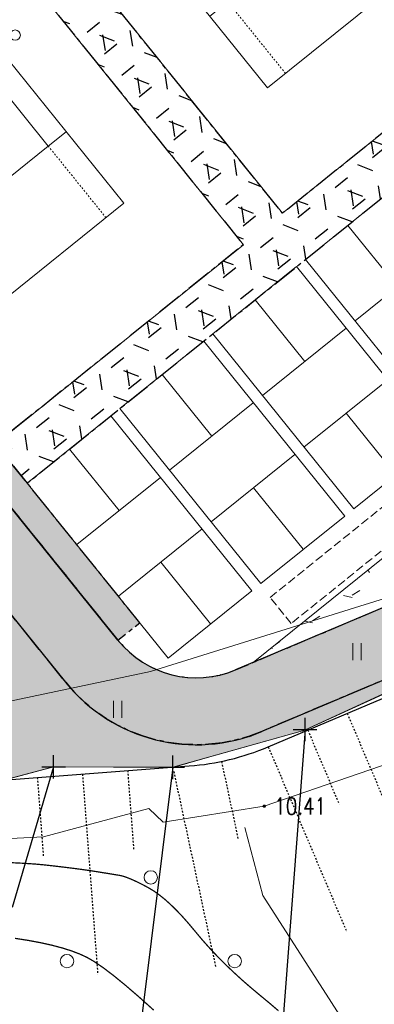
# Model space of a CAD drawing. Header units: millimetres. Extents: x 38389465 to 38395088, y 2473666 to 2480744.
# Tile 90 of 256: x 38389914 to 38389935, y 2479425 to 2479484. Entities that reach past the tile are written whole.
import ezdxf
from ezdxf.enums import TextEntityAlignment as Align

# ---------------------------------------------------------------- set-up
doc = ezdxf.new("R2010")
doc.units = ezdxf.units.MM
doc.header["$LTSCALE"] = 2
for name, pattern in [('CENTER2', [1.125, 0.75, -0.125, 0.125, -0.125]), ('DASH', [0.35, 0.25, -0.1]), ('DOTE', [2.4200000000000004, 2, -0.2, 0.02, -0.2])]:
    doc.linetypes.add(name, pattern=pattern)
doc.layers.get('0').update_dxf_attribs({"linetype": 'CONTINUOUS', "lineweight": 9})
doc.layers.get('Defpoints').update_dxf_attribs({"linetype": 'CONTINUOUS', "lineweight": 9})
for name, color, linetype in [('DIM_COOR', 3, 'CONTINUOUS'), ('GCD', 251, 'CONTINUOUS'), ('w-场地台阶', 13, 'DOTE'), ('w-环境01', 84, 'CONTINUOUS'), ('路面铺装', 143, 'CENTER2'), ('路面铺装填充', 143, 'CENTER2'), ('远期红线', 30, 'CONTINUOUS')]:
    doc.layers.add(name, color=color, linetype=linetype)
for name, color, linetype, lineweight in [('U-体育设施', 153, 'CONTINUOUS', 0), ('下沉式地面绿化', 80, 'CONTINUOUS', 9), ('地形图', 251, 'CONTINUOUS', 9), ('普通地面绿化', 122, 'CONTINUOUS', 9), ('普通绿地填充', 114, 'CONTINUOUS', 9)]:
    doc.layers.add(name, color=color, linetype=linetype, lineweight=lineweight)
doc.styles.add('正等线体', font='rs.shx', dxfattribs={"bigfont": 'hztxt.shx'})
doc.linetypes.add('10421', pattern='A,2,[150,AAA.SHX,S=1,R=0,X=0,Y=1],1e-11', length=2.00000000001)
doc.linetypes.add('833', pattern='A,2,[150,AAA.SHX,S=0.8,R=0,X=0,Y=0.8],2,[150,AAA.SHX,S=2,R=0,X=0,Y=2],1e-11', length=4.00000000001)
pattern_1 = [(38.83647369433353, (99.1569024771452, 202.7948903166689), (-1.034575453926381, 1.285076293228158), [0.9525, -1.905]), (158.8364736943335, (99.1569024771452, 202.7948903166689), (-0.5956209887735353, -1.538506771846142), [0.9525, -1.905]), (98.83647369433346, (99.89884179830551, 203.3922028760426), (-1.630196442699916, -0.2534304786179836), [0.9524999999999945, -1.904999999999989])]

# ---------------------------------------------------------------- blocks, each defined once
blk = doc.blocks.new('gc326')
blk.add_circle((0, 0), 0.8)
blk = doc.blocks.new('gc121')
for p, q in [((-0.5, -1), (-0.5, 1)), ((0.5, -1), (0.5, 1))]:
    blk.add_line(p, q)
blk = doc.blocks.new('GC200')
at = {"linetype": 'Continuous', "const_width": 0.2, "flags": 128}
blk.add_lwpolyline([(-0.1, 0, 1), (0.1, 0, 1)], format="xyb", close=True, dxfattribs=at)
blk = doc.blocks.new('D地块地形图')
at = {"layer": '地形图', "linetype": '10421', "flags": 128}
for points in [[(-433.4619999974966, -220.4259999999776), (-433.4499999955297, -227.1630000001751), (-436.0753417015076, -241.9984487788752), (-436.125999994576, -242.7200000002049), (-435.6161002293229, -243.513056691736), (-435.3299999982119, -244.155999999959), (-438.7959999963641, -256.3980000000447), (-441.0395361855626, -268.1866015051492), (-440.1349999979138, -269.7129999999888), (-434.8829999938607, -274.5759999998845), (-428.1089999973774, -278.6690000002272), (-423.1620000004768, -278.9399999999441), (-420.5439999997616, -278.8209999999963), (-411.3459999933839, -278.2080000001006), (-400.4409999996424, -278.9399999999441), (-394.7219999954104, -280.3549999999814), (-378.0549401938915, -283.1792801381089), (-377.0849999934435, -283.6790000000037), (-376.2289999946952, -287.0430000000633), (-372.7789999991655, -290.2480000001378), (-365.6749999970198, -291.8710000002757), (-361.1840000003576, -291.6570000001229), (-358.3640000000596, -290.5890000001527), (-354.6979999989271, -290.6150000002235), (-353.7469999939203, -290.3420000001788), (-353.5048735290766, -288.8345910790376), (-353.3369999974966, -288.2889999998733), (-344.8570000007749, -286.4980000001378), (-330.5242078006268, -282.0253401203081), (-329.5609999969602, -281.8930000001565), (-327.5639999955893, -282.2549999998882), (-325.3739999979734, -281.7609999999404)], [(-339.234999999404, -295.8250000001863), (-338.1579999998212, -299.8780000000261), (-332.5439999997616, -308.6690000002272), (-326.8849999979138, -315.6230000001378), (-326.2479999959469, -315.8310000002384), (-323.2280000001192, -316.4629999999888), (-322.0339999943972, -318.3379999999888), (-321.265000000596, -318.308999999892), (-320.1479999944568, -318.4279999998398), (-319.5134772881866, -318.8999435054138), (-315.1689999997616, -323.5520000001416), (-312.7839999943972, -326.5130000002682), (-309.7535017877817, -328.1109700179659), (-307.5249999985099, -328.6069999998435), (-305.6789999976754, -329.7609999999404)]]:
    blk.add_lwpolyline(points, dxfattribs=at)
at = {"layer": '地形图', "linetype": '833', "flags": 128}
for points in [[(-393.140999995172, -288.0279999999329), (-378.429999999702, -294.5359999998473), (-377.6239999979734, -295.3659999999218), (-367.6599999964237, -297.2080000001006), (-351.2540000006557, -296.3870000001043), (-344.957999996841, -294.6770000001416), (-344.1039999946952, -295.5049999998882), (-338.0810000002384, -294.5470000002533), (-328.0249999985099, -291.0929999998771), (-323.3849999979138, -288.2770000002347), (-305.9939999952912, -281.2820000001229), (-302.5007132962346, -279.8040623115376), (-299.4068560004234, -278.7507731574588), (-276.5139999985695, -270.8500000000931), (-268.5899999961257, -268.4629999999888), (-259.347999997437, -266.285000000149), (-252.4989999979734, -263.7830000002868), (-240.3959999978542, -260.1080000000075), (-229.0649999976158, -255.2469999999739)], [(-335.805999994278, -290.0479999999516), (-343.5339999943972, -292.2269999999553), (-350.6389999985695, -292.2020000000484), (-359.4679999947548, -294.5570000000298), (-368.0819999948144, -293.5240000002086), (-373.9039999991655, -292.1580000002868), (-375.4159999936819, -291.655999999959), (-381.4469999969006, -289.4590000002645), (-394.8769999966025, -282.9930000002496), (-401.4269999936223, -280.4539999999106), (-406.7120605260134, -280.7936981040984), (-408.8039999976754, -280.9830000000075), (-408.8957286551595, -281.9748629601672), (-408.6070000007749, -282.4860000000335), (-398.9442850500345, -284.422677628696), (-393.140999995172, -288.0279999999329)], [(-325.3739999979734, -281.7609999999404), (-324.0909999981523, -285.0079999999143), (-326.9599999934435, -286.5019999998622), (-328.0519999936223, -286.5230000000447), (-335.7982057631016, -290.0650454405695)]]:
    blk.add_lwpolyline(points, dxfattribs=at)
at = {"layer": '地形图', "linetype": 'Continuous', "const_width": 0.075}
for points in [[(-344.6748768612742, -306.7266748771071), (-345.5565347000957, -305.9347896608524), (-346.3509657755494, -305.2495272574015), (-347.0581700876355, -304.6708876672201), (-347.6781476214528, -304.1988708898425), (-348.2108983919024, -303.8334769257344), (-348.6564223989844, -303.5747057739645), (-349.0882480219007, -303.3754576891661), (-349.579903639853, -303.1886329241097), (-350.1313892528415, -303.0142314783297), (-350.7427048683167, -302.8522533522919), (-351.413850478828, -302.7026985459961), (-352.144826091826, -302.5655670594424), (-352.9356317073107, -302.4408588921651)], [(-337.2309454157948, -306.7684946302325), (-337.7642430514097, -306.3137798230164), (-338.3253092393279, -305.8484959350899), (-338.8889512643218, -305.3770010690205), (-339.4299764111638, -304.9036533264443), (-339.9483846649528, -304.4284527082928), (-340.4441760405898, -303.9513992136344), (-340.917350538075, -303.472492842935), (-341.3679081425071, -302.9917335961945), (-341.7958488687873, -302.509121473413), (-342.2011727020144, -302.024656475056), (-342.5893124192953, -301.5593251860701), (-342.9657007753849, -301.1341141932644), (-343.3303377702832, -300.749023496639), (-343.6832234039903, -300.4040530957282), (-344.0243576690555, -300.0992029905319), (-344.35374058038, -299.8344731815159), (-344.6713721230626, -299.6098636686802), (-344.9772523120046, -299.4253744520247), (-345.2671125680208, -299.2698048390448), (-345.5366843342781, -299.1319541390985), (-345.7859676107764, -299.0118223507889), (-346.0149623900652, -298.9094094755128), (-346.223668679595, -298.824715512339), (-346.4120864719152, -298.7577404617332), (-346.5802157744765, -298.7084843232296), (-346.7280565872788, -298.676947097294), (-346.8720696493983, -298.6532940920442), (-347.0287156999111, -298.6276906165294), (-347.1979947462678, -298.600136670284), (-347.3799067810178, -298.5706322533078), (-347.5744518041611, -298.5391773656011), (-347.7816298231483, -298.5057720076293), (-348.0014408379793, -298.4704161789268), (-348.2338848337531, -298.4331098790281), (-348.4884687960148, -298.3937629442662), (-348.7746996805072, -298.3522852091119), (-349.0925774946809, -298.3086766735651), (-349.4421022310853, -298.2629373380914), (-349.823273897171, -298.215067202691), (-350.236092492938, -298.1650662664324), (-350.6805580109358, -298.112934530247), (-351.1566704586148, -298.0586719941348), (-351.7242476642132, -298.0058062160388), (-352.4431074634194, -297.9578647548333), (-353.3132498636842, -297.9148476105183)]]:
    blk.add_lwpolyline(points, dxfattribs=at)
at = {"layer": '地形图', "linetype": 'Continuous', "const_width": 0.075, "flags": 128}
blk.add_lwpolyline([(-344.9777987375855, -294.6823773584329), (-344.9736672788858, -294.6830417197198), (-344.9696206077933, -294.6837009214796), (-344.9656587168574, -294.6843549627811), (-344.9617816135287, -294.6850038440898), (-344.9579892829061, -294.6856475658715), (-344.9542817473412, -294.6862861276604), (-344.9506589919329, -294.686919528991), (-344.9471210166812, -294.6875477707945)], dxfattribs=at)
at = {"layer": '地形图', "linetype": 'Continuous', "xscale": 0.5, "yscale": 0.5}
for name, p in [('gc121', (-332.5496610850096, -285.3219512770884)), ('gc121', (-346.8293116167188, -288.7665724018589)), ('gc326', (-344.8454078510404, -298.8008821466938)), ('gc326', (-349.8454078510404, -303.8008821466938)), ('gc326', (-339.8454078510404, -303.8008821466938))]:
    blk.add_blockref(name, p, dxfattribs=at)
at = {"layer": '地形图', "linetype": 'Continuous'}
ref = blk.add_blockref('GC200', (-338.0810000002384, -294.5470000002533), dxfattribs=dict(at, xscale=0.5, yscale=0.5, zscale=0.5))
ref.add_attrib('height', '10.41', dxfattribs={"layer": 'GCD', "linetype": 'Continuous', "height": 1, "style": '正等线体', "width": 0.8}).set_placement((-337.4809999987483, -294.5470000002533), align=Align.MIDDLE_LEFT)
blk = doc.blocks.new('$LinePat$填挖边坡')
at = {"color": 0}
for p, q in [((0, 0), (0, -1500)), ((300, 0), (300, -600))]:
    blk.add_line(p, q, dxfattribs=at)
at = {"layer": 'Defpoints', "color": 0}
blk.add_point((600, 0), dxfattribs=at)
blk = doc.blocks.new('dfgdfg221')
at = {"layer": 'w-场地台阶', "linetype": 'ByBlock', "flags": 128}
blk.add_lwpolyline([(-144.6250024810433, -16.30904939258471), (-153.8422043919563, -62.17227823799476, 0.2557742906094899), (-145.2604922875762, -89.6726473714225), (-135.3698422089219, -99.21548319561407, 0.290292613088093), (-119.6340502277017, -102.4454064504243), (-106.6152255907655, -97.50629899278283, -0.1875536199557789), (-100.0929517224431, -97.55973480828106), (-74.21267990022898, -107.8664117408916, 0.1009886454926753), (-68.30898528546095, -108.9266655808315), (-49.02177407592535, -108.4714507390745, -0.1117397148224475), (-42.53069517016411, -109.7802222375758), (-15.54155783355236, -121.881904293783, 0.1250068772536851), (-8.266521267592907, -123.1516300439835), (14.25886360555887, -121.4379350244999, 0.08133342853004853), (18.96986685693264, -120.2938494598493), (89.61514139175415, -90.37958772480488, 0.0943036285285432), (94.27969700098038, -87.26584107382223), (94.28734651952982, -87.25832418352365)], format="xyb", dxfattribs=at)
at = {"layer": 'w-场地台阶', "linetype": 'ByBlock', "yscale": 0.008, "zscale": 0.008}
for p, xscale, rotation in [((23.67955182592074, -118.299565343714), 0.008524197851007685, 22.9498985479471), ((18.96986685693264, -120.2938494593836), 0.008524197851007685, 22.9498985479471), ((13.33466239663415, -121.7775378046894), 0.00970157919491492, 12.08525180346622), ((7.891815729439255, -121.9223297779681), 0.009002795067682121, 4.350589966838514), ((2.5057033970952, -122.3320965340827), 0.009002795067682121, 4.350589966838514)]:
    blk.add_blockref('$LinePat$填挖边坡', p, dxfattribs=dict(at, xscale=xscale, rotation=rotation))
blk = doc.blocks.new('dfgdfg24')
at = {"layer": 'DIM_COOR', "color": 3}
for p, q in [((56.1127647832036, -508.4164321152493), (56.11276461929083, -507.0164321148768)), ((56.11276470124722, -507.7164321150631), (53.88110863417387, -537.2618495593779)), ((55.41276469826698, -507.7164321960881), (56.81276470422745, -507.716432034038)), ((41.12176477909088, -510.6434321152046), (41.12176461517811, -509.2434321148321)), ((48.22676478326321, -510.6684321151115), (48.22676461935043, -509.268432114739)), ((41.12176469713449, -509.9434321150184), (38.65263813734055, -518.34323837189)), ((40.42176469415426, -509.9434321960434), (41.82176470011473, -509.9434320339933)), ((48.22676470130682, -509.9684321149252), (46.07325717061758, -527.355075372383)), ((47.52676469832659, -509.9684321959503), (48.92676470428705, -509.9684320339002))]:
    blk.add_line(p, q, dxfattribs=at)
blk = doc.blocks.new('fsd1fsdf2')
at = {"layer": '普通绿地填充'}
h = blk.add_hatch(dxfattribs=at)
h.set_pattern_fill('草坪^^', color=80, scale=0.9999999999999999, angle=38.83646706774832, style=0)
h.set_pattern_definition([(77.67293413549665, (-375.5004729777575, -439.924187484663), (-3.96995520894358, 6.19027104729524), [0.7799999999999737, -0.1559999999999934, 0.2079999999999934, -0.1559999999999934, 0.7799999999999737, -3.119999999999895]), (77.67293413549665, (-375.7083842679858, -440.1448884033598), (-3.96995520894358, 6.19027104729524), [0.5199999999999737, -0.3899999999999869, 0.7799999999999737, -0.3899999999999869, 0.5199999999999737, -2.599999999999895]), (77.67293413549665, (-377.3518742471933, -437.9227856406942), (-3.96995520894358, 6.19027104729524), [0.6499999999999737, -0.2599999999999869, 0.6499999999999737, -3.639999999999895]), (77.67293413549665, (-378.9229758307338, -440.2408106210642), (-3.96995520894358, 6.19027104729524), [0.2599999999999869, -0.5199999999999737, 0.2599999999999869, -4.15999999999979]), (167.6729341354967, (-378.811960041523, -439.7327993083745), (-6.19027104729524, -3.96995520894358), [0.4679999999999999, -4.731999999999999]), (167.6729341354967, (-375.430844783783, -438.8748601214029), (-6.19027104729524, -3.96995520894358), [0.5199999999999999, -4.679999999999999]), (167.6729341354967, (-377.1853505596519, -437.1607686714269), (-6.19027104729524, -3.96995520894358), [0.5199999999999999, -4.679999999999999]), (122.6729341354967, (-375.2357231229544, -438.2255469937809), (-5.080113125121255, 1.110157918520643), [0.5199999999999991, -6.833910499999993]), (212.6729341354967, (-375.5243641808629, -439.5463764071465), (-1.110157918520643, -5.080113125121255), [0.5199999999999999, -6.833910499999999]), (141.1078829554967, (-375.2944284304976, -438.3723995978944), (-5.080113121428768, 1.110157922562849), [0.5199999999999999, -11.107553]), (153.6366906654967, (-375.3753368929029, -438.6208544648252), (-5.080113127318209, 1.110157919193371), [0.5199999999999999, -20.92014899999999]), (153.6366906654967, (-377.1298426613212, -436.9067630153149), (-5.080113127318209, 1.110157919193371), [0.416, -21.02414899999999]), (153.6366906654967, (-378.7897568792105, -439.6311970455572), (-5.080113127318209, 1.110157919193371), [0.3639999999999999, -21.07614899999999]), (181.7091776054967, (-375.4863526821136, -439.1288657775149), (-5.080113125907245, 1.11015786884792), [0.5199999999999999, -20.92014899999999]), (181.7091776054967, (-377.240858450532, -437.4147743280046), (-5.080113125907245, 1.11015786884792), [0.416, -21.02414899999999]), (181.7091776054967, (-378.8341631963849, -439.8344015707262), (-5.080113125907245, 1.11015786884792), [0.3639999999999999, -21.07614899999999]), (194.2379853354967, (-375.5164600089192, -439.3884222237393), (-5.080113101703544, 1.11015782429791), [0.5199999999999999, -11.107547])])
edge = h.paths.add_edge_path()
edge.add_line((-90.92269714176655, -574.2117747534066), (-118.9166971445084, -601.719774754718))
edge.add_line((-118.9166971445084, -601.719774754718), (-228.6296971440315, -709.5307747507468))
edge.add_line((-228.6296971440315, -709.5307747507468), (-233.6856971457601, -714.4987747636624))
edge.add_line((-233.6856971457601, -714.4987747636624), (-243.2326971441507, -717.3237747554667))
edge.add_line((-243.2326971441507, -717.3237747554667), (-253.3476971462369, -722.2957747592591))
edge.add_line((-253.3476971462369, -722.2957747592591), (-260.0356971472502, -724.7407747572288))
edge.add_line((-260.0356971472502, -724.7407747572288), (-270.5276971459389, -727.1297747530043))
edge.add_line((-270.5276971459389, -727.1297747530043), (-276.4816971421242, -729.6447747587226))
edge.add_line((-276.4816971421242, -729.6447747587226), (-280.3996971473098, -731.2997747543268))
edge.add_line((-280.3996971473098, -731.2997747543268), (-284.5126971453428, -733.63777475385))
edge.add_line((-284.5126971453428, -733.63777475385), (-287.1956971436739, -734.6377747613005))
edge.add_line((-287.1956971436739, -734.6377747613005), (-287.2596971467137, -734.6617747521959))
edge.add_line((-287.2596971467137, -734.6617747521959), (-301.3966971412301, -741.1827747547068))
edge.add_line((-301.3966971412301, -741.1827747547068), (-301.5546971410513, -741.2557747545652))
edge.add_line((-301.5546971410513, -741.2557747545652), (-307.3576971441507, -742.8917747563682))
edge.add_line((-307.3576971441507, -742.8917747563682), (-309.2826971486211, -743.4347747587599))
edge.add_line((-309.2826971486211, -743.4347747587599), (-316.3876971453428, -743.4097747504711))
edge.add_line((-316.3876971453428, -743.4097747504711), (-325.2166971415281, -745.7647747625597))
edge.add_line((-325.2166971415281, -745.7647747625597), (-328.1746971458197, -744.8837747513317))
edge.add_line((-328.1746971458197, -744.8837747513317), (-328.1886971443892, -744.8797747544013))
edge.add_line((-328.1886971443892, -744.8797747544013), (-328.280697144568, -744.8747747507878))
edge.add_line((-328.280697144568, -744.8747747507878), (-328.3156971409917, -744.8827747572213))
edge.add_line((-328.3156971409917, -744.8827747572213), (-328.4646971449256, -744.9177747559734))
edge.add_line((-328.4646971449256, -744.9177747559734), (-336.6666971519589, -744.4477747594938))
edge.add_line((-336.6666971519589, -744.4477747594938), (-351.7936971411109, -739.0017747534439))
edge.add_line((-351.7936971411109, -739.0017747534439), (-363.3576971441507, -732.4797747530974))
edge.add_line((-363.3576971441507, -732.4797747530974), (-364.2796971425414, -732.2127747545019))
edge.add_line((-364.2796971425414, -732.2127747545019), (-367.1756971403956, -731.6617747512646))
edge.add_line((-367.1756971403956, -731.6617747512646), (-374.7216971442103, -730.4917747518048))
edge.add_line((-374.7216971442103, -730.4917747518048), (-376.1046971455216, -730.6957747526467))
edge.add_line((-376.1046971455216, -730.6957747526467), (-389.5826971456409, -730.8657747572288))
edge.add_line((-389.5826971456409, -730.8657747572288), (-390.2116971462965, -731.2427747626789))
edge.add_line((-390.2116971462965, -731.2427747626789), (-390.5505184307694, -731.2151026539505))
edge.add_line((-390.5505184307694, -731.2151026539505), (-376.5507341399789, -719.9442666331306))
edge.add_line((-376.5507341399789, -719.9442666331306), (-369.2136089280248, -729.0578913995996))
edge.add_line((-369.2136089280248, -729.0578913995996), (-355.8938062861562, -718.3344896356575))
edge.add_line((-355.8938062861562, -718.3344896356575), (-339.526464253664, -738.6647701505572))
edge.add_line((-339.526464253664, -738.6647701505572), (-324.9003819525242, -726.8897190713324))
edge.add_line((-324.9003819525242, -726.8897190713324), (-315.6712423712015, -738.3534617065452))
edge.add_arc((-307.881863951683, -732.0824503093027), 10.00000000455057, 218.8365722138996, 292.9498985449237)
edge.add_line((-303.9826033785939, -741.2909120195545), (-269.5710203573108, -726.7195608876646))
edge.add_arc((-273.4702809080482, -717.511099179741), 9.999999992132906, 292.9498984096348, 308.836572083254)
edge.add_line((-267.1992695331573, -725.3004776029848), (-249.7881415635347, -711.2832638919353))
edge.add_line((-249.7881415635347, -711.2832638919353), (-247.7645006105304, -713.7968784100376))
edge.add_arc((-243.0908735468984, -710.0342715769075), 6.000000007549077, 218.8365721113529, 299.6820236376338)
edge.add_arc((-269.8309237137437, -663.1197778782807), 60.00000002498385, 299.6820236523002, 314.4988784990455)
edge.add_line((-227.7772055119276, -705.9156280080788), (32.92559733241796, -449.7337278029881))
edge.add_line((32.92559733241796, -449.7337278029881), (34.2513028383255, -451.2077747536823))
edge.add_line((34.2513028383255, -451.2077747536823), (33.74730286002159, -451.7037747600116))
edge.add_line((33.74730286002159, -451.7037747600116), (32.35830284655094, -453.0677747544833))
edge.add_line((32.35830284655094, -453.0677747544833), (31.26030285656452, -454.1467747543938))
edge.add_line((31.26030285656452, -454.1467747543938), (0.8053028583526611, -484.0737747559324))
edge.add_line((0.8053028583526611, -484.0737747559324), (-7.781697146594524, -492.5127747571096))
edge.add_line((-7.781697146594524, -492.5127747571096), (-77.9236971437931, -561.4387747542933))
edge.add_line((-77.9236971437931, -561.4387747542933), (-90.92269714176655, -574.2117747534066))
h = blk.add_hatch(dxfattribs=at)
h.set_pattern_fill('GRASS', color=122, scale=0.9999999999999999, angle=38.83646706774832, style=0)
h.set_pattern_definition([(167.6729341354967, (-375.7319180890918, -441.4704245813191), (-2.375624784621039, -1.523539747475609), [0.5291613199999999, -3.4620203]), (122.6729341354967, (-375.7319180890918, -441.4704245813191), (-2.375626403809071, -1.523540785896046), [0.5291613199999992, -2.293032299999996]), (212.6729341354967, (-375.7319180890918, -441.4704245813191), (1.523540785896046, -2.375626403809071), [0.5291613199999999, -2.293032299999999])])
edge = h.paths.add_edge_path()
edge.add_arc((-275.0255229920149, -714.9117827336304), 9.000000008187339, 292.94989867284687, 308.8364672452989, ccw=False)
edge.add_line((-271.5161884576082, -723.1993982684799), (-304.5006797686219, -737.1664571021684))
edge.add_line((-304.5006797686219, -737.1664571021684), (-253.0916603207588, -695.7010058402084))
edge.add_line((-253.0916603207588, -695.7010058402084), (-259.5733052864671, -687.6650384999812))
edge.add_line((-259.5733052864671, -687.6650384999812), (-257.2364883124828, -685.7837393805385))
edge.add_line((-257.2364883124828, -685.7837393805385), (-248.4024377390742, -696.756773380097))
edge.add_line((-248.4024377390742, -696.756773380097), (-254.781006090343, -701.9015946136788))
edge.add_arc((-253.5253807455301, -703.4583235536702), 2.000000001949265, 128.888929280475, 218.8889292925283)
edge.add_line((-255.0821096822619, -704.7139489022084), (-252.2965151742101, -708.1675392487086))
edge.add_line((-252.2965151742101, -708.1675392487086), (-269.381625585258, -721.9222336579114))
at = {"layer": '下沉式地面绿化', "linetype": 'ByBlock', "flags": 128}
blk.add_lwpolyline([(-253.3476971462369, -722.2957747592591), (-260.0356971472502, -724.7407747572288), (-270.5276971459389, -727.1297747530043), (-276.4816971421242, -729.6447747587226), (-280.3996971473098, -731.2997747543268), (-284.5126971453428, -733.63777475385), (-287.1956971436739, -734.6377747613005), (-287.2596971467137, -734.6617747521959), (-301.3966971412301, -741.1827747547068), (-301.5546971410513, -741.2557747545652), (-307.3576971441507, -742.8917747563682), (-309.2826971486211, -743.4347747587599), (-316.3876971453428, -743.4097747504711), (-325.2166971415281, -745.7647747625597), (-328.1746971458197, -744.8837747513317), (-328.1886971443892, -744.8797747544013), (-328.280697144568, -744.8747747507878), (-328.3156971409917, -744.8827747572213), (-328.4646971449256, -744.9177747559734), (-336.6666971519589, -744.4477747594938), (-351.7936971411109, -739.0017747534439), (-363.3576971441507, -732.4797747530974)], dxfattribs=at)
blk.add_lwpolyline([(-369.2136089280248, -729.0578913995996), (-355.8938062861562, -718.3344896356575), (-339.526464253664, -738.6647701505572), (-324.9003819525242, -726.8897190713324), (-315.6712423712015, -738.3534617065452, 0.3351452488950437), (-303.9826033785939, -741.2909120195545), (-269.5710203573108, -726.7195608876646, 0.06942993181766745), (-267.1992695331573, -725.3004776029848), (-249.7881415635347, -711.2832638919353)], format="xyb", dxfattribs=at)
at = {"layer": '普通地面绿化', "linetype": 'ByBlock', "flags": 128}
blk.add_lwpolyline([(-269.3816255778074, -721.9222336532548, -0.06942947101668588), (-271.5161884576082, -723.1993982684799), (-304.5006797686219, -737.1664571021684), (-253.0916603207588, -695.7010058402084), (-259.5733052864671, -687.6650384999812), (-257.2364883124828, -685.7837393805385), (-248.4024377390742, -696.756773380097), (-254.781006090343, -701.9015946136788, 0.4142135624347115), (-255.0821096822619, -704.7139489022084), (-252.2965151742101, -708.1675392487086), (-269.381625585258, -721.9222336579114)], format="xyb", close=True, dxfattribs=at)
blk = doc.blocks.new('fdfgdfgdtert')
at = {"layer": 'U-体育设施', "ltscale": 0.300000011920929}
blk.add_lwpolyline([(58.64288323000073, -270.2026803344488), (72.05288322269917, -270.2026803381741), (72.05288322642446, -263.7926803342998), (58.64288323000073, -263.7926803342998)], close=True, dxfattribs=at)
at = {"layer": 'U-体育设施', "ltscale": 0.300000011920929, "flags": 128}
for points in [[(63.36288322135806, -270.2026803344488), (63.36288323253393, -263.7926803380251)], [(67.32288322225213, -270.2026803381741), (67.32288322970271, -263.7926803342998)], [(63.36288322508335, -267.0334548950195), (58.64288322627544, -267.0334548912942)], [(67.32288322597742, -267.033454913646), (72.04288323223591, -267.0334549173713)]]:
    blk.add_lwpolyline(points, dxfattribs=at)
blk = doc.blocks.new('f$plan$00002337')
at = {"layer": 'U-体育设施'}
for p, q in [((0, -6417.090900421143), (3.814697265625e-06, 6417.09090423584)), ((-11885, -5484.999996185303), (-11885, 5485)), ((-11885, 5485), (11885.0000038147, 5485.000003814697)), ((-6400, 4115), (-6399.999996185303, 5485.000003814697)), ((6400, 4115.000003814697), (6400, 5485)), ((11885.0000038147, -5484.999996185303), (11885.0000038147, 5485.000003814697)), ((-6399.999996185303, -4114.999996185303), (-6400, 4115)), ((-6400, 4115), (6400, 4115.000003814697)), ((6400.000003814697, -4114.999996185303), (6400, 4115.000003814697)), ((-6399.999996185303, 0), (6400.000003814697, 3.814697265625e-06)), ((-6399.999996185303, -4114.999996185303), (6400.000003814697, -4114.999996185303)), ((-6399.999996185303, -5484.999996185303), (-6399.999996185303, -4114.999996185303)), ((6400, -5484.999996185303), (6400.000003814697, -4114.999996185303)), ((-11885, -5484.999996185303), (11885.0000038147, -5484.999996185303))]:
    blk.add_line(p, q, dxfattribs=at)
at = {"layer": 'U-体育设施', "linetype": 'DASH'}
for p, q in [((-11884.9999961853, 4115.000003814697), (-6400, 4115)), ((6400, 4115.000003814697), (11885.0000038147, 4115.000003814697)), ((-11885, -4115), (-6399.999996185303, -4114.999996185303)), ((6400.000003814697, -4114.999996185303), (11885.0000038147, -4114.999996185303))]:
    blk.add_line(p, q, dxfattribs=at)
at = {"layer": 'U-体育设施'}
blk.add_lwpolyline([(-18285, 9485.000003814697), (-18285, -9485), (18285, -9485), (18285, 9485)], close=True, dxfattribs=at)
for centre in [(0, 6737.194580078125), (0, 5180.137496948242), (0, -5165.001468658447), (0, -6722.05855178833)]:
    blk.add_circle(centre, 304.9676491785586, dxfattribs=at)
blk = doc.blocks.new('fZ-景观')
at = {"layer": 'U-体育设施', "linetype": 'DASH'}
blk.add_lwpolyline([(-1169.161510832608, -1032.467915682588), (-1170.415710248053, -1030.910037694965), (-1152.500113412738, -1016.486744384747), (-1151.245913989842, -1018.044622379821)], close=True, dxfattribs=at)
at = {"layer": 'w-环境01'}
for p, q in [((-1179.488839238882, -1033.471315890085), (-1242.765927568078, -954.8729835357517)), ((-1182.604595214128, -1035.979714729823), (-1247.762982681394, -955.0445653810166)), ((-1138.449503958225, -1020.825654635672), (-1172.47564893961, -1035.233794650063)), ((-1136.889799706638, -1024.509039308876), (-1171.660812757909, -1039.232588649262))]:
    blk.add_line(p, q, dxfattribs=at)
for centre, radius in [((-1174.815205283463, -1029.708717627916), 6), ((-1174.815205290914, -1029.70871763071), 10)]:
    blk.add_arc(centre, radius, 218.8364669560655, 292.9498983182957, dxfattribs=at)
at = {"linetype": 'ByBlock', "xscale": -1, "rotation": 128.8364669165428}
for p in [(-1410.560458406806, -1130.470874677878), (-1416.090925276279, -1134.923282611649), (-1421.621392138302, -1139.375690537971), (-1427.151858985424, -1143.828098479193)]:
    blk.add_blockref('fdfgdfgdtert', p, dxfattribs=at)
at = {"layer": 'U-体育设施', "ltscale": 0.300000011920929, "xscale": -0.0009999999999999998, "yscale": 0.0009999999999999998, "zscale": 0.001, "rotation": 308.8364638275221}
for p in [(-1173.744808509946, -987.7778769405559), (-1190.858098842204, -1001.555256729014)]:
    blk.add_blockref('f$plan$00002337', p, dxfattribs=at)
blk = doc.blocks.new('6fd5t34533')
at = {"layer": '路面铺装填充', "linetype": 'ByBlock'}
h = blk.add_hatch(dxfattribs=at)
h.set_pattern_fill('HEX', color=256, angle=6.626585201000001e-06, style=0)
h.set_pattern_definition(pattern_1)
edge = h.paths.add_edge_path()
edge.add_line((95.625279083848, -15.09384473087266), (94.0575297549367, -13.15161282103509))
edge.add_line((94.0575297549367, -13.15161282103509), (91.22174762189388, -13.238754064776))
edge.add_arc((91.63354403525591, -25.23168627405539), 11.99999996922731, 91.96656916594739, 128.8363611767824)
edge.add_line((84.10836481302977, -15.88440448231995), (41.92605036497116, -49.84395362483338))
edge.add_arc((31.892478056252, -37.38091118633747), 16.00000000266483, 218.8364669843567, 308.83636108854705, ccw=False)
edge.add_line((19.42945416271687, -47.41450652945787), (13.67275952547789, -40.26394681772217))
edge.add_line((13.67275952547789, -40.26394681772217), (4.324426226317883, -47.7873126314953))
edge.add_line((4.324426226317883, -47.7873126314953), (7.20235837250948, -51.36272662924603))
edge.add_line((7.20235837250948, -51.36272662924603), (14.21281637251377, -45.71882354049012))
edge.add_line((14.21281637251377, -45.71882354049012), (25.50061116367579, -59.739725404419))
edge.add_line((25.50061116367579, -59.739725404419), (16.15334325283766, -67.26492193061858))
edge.add_line((16.15334325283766, -67.26492193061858), (4.865548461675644, -53.2440200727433))
edge.add_line((4.865548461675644, -53.2440200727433), (7.17087347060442, -51.38807415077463))
edge.add_line((7.17087347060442, -51.38807415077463), (6.231536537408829, -50.22129758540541))
edge.add_line((6.231536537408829, -50.22129758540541), (2.758113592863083, -53.01764632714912))
edge.add_line((2.758113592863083, -53.01764632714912), (15.92719606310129, -69.37537438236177))
edge.add_line((15.92719606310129, -69.37537438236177), (19.43244802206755, -66.55342640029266))
edge.add_line((19.43244802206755, -66.55342640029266), (21.37019259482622, -68.9603652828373))
edge.add_line((21.37019259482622, -68.9603652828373), (41.54485000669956, -52.71845809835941))
edge.add_line((41.54485000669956, -52.71845809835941), (43.42613355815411, -55.05526481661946))
edge.add_line((43.42613355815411, -55.05526481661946), (47.39863505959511, -51.85693620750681))
edge.add_line((47.39863505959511, -51.85693620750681), (45.51565611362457, -49.51354386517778))
edge.add_line((45.51565611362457, -49.51354386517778), (85.34538019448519, -17.44798869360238))
edge.add_arc((91.62520285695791, -25.30472772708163), 10.05805751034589, 92.05965045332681, 128.635038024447, ccw=False)
edge.add_line((91.26371686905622, -15.25316820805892), (95.625279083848, -15.09384473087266))
edge = h.paths.add_edge_path()
edge.add_line((99.05458486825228, -12.98003097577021), (162.3316731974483, -91.57836333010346))
edge.add_arc((167.0053071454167, -87.81576507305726), 5.999999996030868, 218.8364670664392, 292.9498986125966)
edge.add_line((169.3448634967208, -93.34084209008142), (202.5957456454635, -79.26305066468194))
edge.add_arc((199.1317987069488, -69.54205303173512), 10.31972496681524, 289.6128425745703, 308.1547396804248)
edge.add_line((205.507194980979, -77.65691875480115), (222.5923053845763, -63.90222435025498))
edge.add_line((222.5923053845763, -63.90222435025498), (225.1053645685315, -67.01417676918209))
edge.add_line((225.1053645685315, -67.01417676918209), (208.0139702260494, -80.77129342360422))
edge.add_arc((201.1947649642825, -72.87312082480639), 10.43468690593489, 290.97935938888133, 310.80700615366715, ccw=False)
edge.add_line((204.930712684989, -82.61608677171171), (170.9045677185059, -97.02422677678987))
edge.add_arc((167.0054298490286, -87.81672501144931), 9.999068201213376, 218.8440196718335, 292.9513959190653, ccw=False)
edge.add_line((159.2175923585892, -94.08816441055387), (94.0575297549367, -13.15161282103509))
edge.add_line((94.0575297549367, -13.15161282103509), (99.05458486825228, -12.98003097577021))
edge = h.paths.add_edge_path()
edge.add_line((99.05458486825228, -12.98003097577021), (100.6178174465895, -14.92113271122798))
edge.add_arc((99.6255560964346, 3.137854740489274), 18.08622709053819, 273.1449868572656, 308.7484188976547)
edge.add_line((110.9457609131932, -10.9676255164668), (152.3281815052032, 22.34820758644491))
edge.add_arc((158.817727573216, 14.04123615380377), 10.54134633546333, 93.76622761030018, 127.99755301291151, ccw=False)
edge.add_line((158.1253113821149, 24.5598169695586), (164.1831144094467, 24.89725269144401))
edge.add_line((164.1831144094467, 24.89725269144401), (162.6402049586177, 26.8131212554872))
edge.add_line((162.6402049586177, 26.8131212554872), (158.0102326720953, 26.55650344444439))
edge.add_arc((158.7007048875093, 14.57638453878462), 12.00000003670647, 93.29858384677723, 128.8364701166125)
edge.add_line((151.175507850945, 23.92365207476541), (109.7838341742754, -9.399508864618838))
edge.add_arc((99.53326349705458, 3.451260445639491), 16.43826240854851, 268.33132345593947, 308.5780345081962, ccw=False)
h.paths.add_polyline_path([(167.5398148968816, 27.10573937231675), (183.141793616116, 7.726062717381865), (185.4789225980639, 9.607613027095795), (223.147667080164, -37.09423565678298), (220.7695006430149, -39.0124154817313), (229.6018286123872, -49.98330981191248), (226.4863830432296, -52.49145876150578), (217.6510190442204, -41.51679328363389), (215.3188986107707, -43.39431136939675), (177.6892222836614, 3.336366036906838), (180.0263805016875, 5.217939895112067), (162.6402049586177, 26.8131212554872)])
edge = h.paths.add_edge_path()
edge.add_line((174.7292602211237, 27.52010188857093), (167.5476879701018, 27.09596324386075))
edge.add_line((167.5476879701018, 27.09596324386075), (169.0894709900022, 25.18150463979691))
edge.add_line((169.0894709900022, 25.18150463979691), (174.8299602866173, 25.51088193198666))
edge.add_arc((173.7959900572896, 43.47301046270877), 17.99186359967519, 273.2945329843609, 308.8528384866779)
edge.add_line((185.0826864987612, 29.46167079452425), (225.8651275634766, 62.29347972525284))
edge.add_arc((232.1361165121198, 54.50389256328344), 10.00014852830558, 38.88977944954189, 128.835722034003, ccw=False)
edge.add_line((239.9197836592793, 60.78222804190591), (292.0766630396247, -3.998066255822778))
edge.add_line((292.0766630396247, -3.998066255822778), (292.865814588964, -5.639134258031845))
edge.add_arc((280.8721789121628, -6.029908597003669), 12.00000005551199, 1.866139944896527, 38.83638449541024)
edge.add_line((290.2194577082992, 1.495274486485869), (241.4842773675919, 62.03085444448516))
edge.add_arc((232.1369985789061, 54.5056714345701), 12.00000000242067, 38.8363842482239, 128.8364705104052)
edge.add_line((224.6118014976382, 63.8529388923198), (183.842173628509, 31.0305674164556))
edge.add_arc((173.8085774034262, 43.49359083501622), 16.00000018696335, 273.29858402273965, 308.83647051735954, ccw=False)
edge.add_arc((174.7292324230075, 27.52012174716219), 3.416553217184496e-05, 222.1351411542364, 324.4621999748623)
h = blk.add_hatch(dxfattribs=at)
h.set_pattern_fill('HEX', color=256, angle=6.626585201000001e-06, style=0)
h.set_pattern_definition([(38.83647369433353, (99.1569024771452, 202.7948903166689), (-1.034575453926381, 1.285076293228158), [0.9525, -1.905]), (158.8364736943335, (99.1569024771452, 202.7948903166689), (-0.5956209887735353, -1.538506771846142), [0.9525, -1.905]), (98.83647369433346, (99.89884179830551, 203.3922028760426), (-1.630196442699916, -0.2534304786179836), [0.9524999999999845, -1.904999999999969])])
h.paths.add_polyline_path([(216.4187270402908, -55.77372275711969), (221.7971602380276, -51.43569094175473), (162.7879155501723, 21.81169582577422), (157.9374534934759, 21.51099029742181), (105.3625987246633, -20.81540047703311), (162.3316731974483, -91.5783633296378), (163.6352982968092, -90.52885505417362), (108.5475256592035, -22.10270464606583), (157.5505792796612, 17.34813483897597)])
h = blk.add_hatch(dxfattribs=at)
h.set_pattern_fill('HEX', color=256, angle=6.626585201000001e-06, style=0)
h.set_pattern_definition(pattern_1)
h.paths.add_polyline_path([(123.3239983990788, -10.20662447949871), (146.2570331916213, -38.69242472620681), (131.4805608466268, -50.5885053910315), (132.1076601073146, -51.36744391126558), (146.8841328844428, -39.47136371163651), (169.8171676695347, -67.95716396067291), (155.0406948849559, -79.85324415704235), (156.9219940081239, -82.19006114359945), (205.9250487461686, -42.73921633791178), (204.0437481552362, -40.40240415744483), (189.2672747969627, -52.29848482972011), (166.3342400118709, -23.81268458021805), (181.1107160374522, -11.91660391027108), (180.4836136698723, -11.13766491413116), (165.7071403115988, -23.03374558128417), (142.7741055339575, 5.452053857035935), (140.4372890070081, 3.570755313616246), (186.9304580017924, -54.17978417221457), (172.1539846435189, -66.07586483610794), (149.220949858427, -37.59006458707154), (163.9962822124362, -25.69490114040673), (163.3691831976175, -24.9159629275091), (148.5938501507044, -36.81112559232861), (125.6608153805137, -8.325325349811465)])
at = {"layer": '路面铺装', "linetype": 'ByBlock', "flags": 128}
for points in [[(216.4187270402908, -55.77372275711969), (221.7971602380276, -51.43569094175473), (162.7879155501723, 21.81169582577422), (157.9374534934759, 21.51099029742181), (105.3625987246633, -20.81540047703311), (162.3316731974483, -91.5783633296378), (163.6352982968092, -90.52885505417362), (108.5475256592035, -22.10270464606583), (157.5505792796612, 17.34813483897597), (216.4187270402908, -55.77372275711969)], [(123.3239983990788, -10.20662447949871), (146.2570331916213, -38.69242472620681), (131.4805608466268, -50.5885053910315), (132.1076601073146, -51.36744391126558), (146.8841328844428, -39.47136371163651), (169.8171676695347, -67.95716396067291), (155.0406948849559, -79.85324415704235), (156.9219940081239, -82.19006114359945), (205.9250487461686, -42.73921633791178), (204.0437481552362, -40.40240415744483), (189.2672747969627, -52.29848482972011), (166.3342400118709, -23.81268458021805), (181.1107160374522, -11.91660391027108), (180.4836136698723, -11.13766491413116), (165.7071403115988, -23.03374558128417), (142.7741055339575, 5.452053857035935), (140.4372890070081, 3.570755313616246), (186.9304580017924, -54.17978417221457), (172.1539846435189, -66.07586483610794), (149.220949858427, -37.59006458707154), (163.9962822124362, -25.69490114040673), (163.3691831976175, -24.9159629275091), (148.5938501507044, -36.81112559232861), (125.6608153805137, -8.325325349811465)]]:
    blk.add_lwpolyline(points, close=True, dxfattribs=at)
blk.add_lwpolyline([(99.05458486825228, -12.98003097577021), (162.3316731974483, -91.57836333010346, 0.3351457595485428), (169.3448634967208, -93.34084209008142), (202.5957456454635, -79.26305066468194, 0.08108127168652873), (205.507194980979, -77.65691875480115), (222.5923053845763, -63.90222435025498), (225.1053645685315, -67.01417676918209), (208.0139702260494, -80.77129342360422, -0.0867309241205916), (204.930712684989, -82.61608677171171), (170.9045677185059, -97.02422677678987, -0.335116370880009), (159.2175923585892, -94.08816441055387), (94.0575297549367, -13.15161282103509)], format="xyb", close=True, dxfattribs=at)

msp = doc.modelspace()

# ---------------------------------------------------------------- block references
at = {"color": 3, "linetype": 'ByBlock'}
msp.add_blockref('fsd1fsdf2', (38390232.53932071, 2480182.673277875), dxfattribs=at)
at = {"linetype": 'Continuous'}
msp.add_blockref('D地块地形图', (38390266.789, 2479731.472), dxfattribs=at)
at = {"linetype": 'ByBlock'}
msp.add_blockref('dfgdfg221', (38389909.97707196, 2479560.7626786), dxfattribs=at)
at = {"layer": '远期红线', "linetype": 'ByBlock'}
msp.add_blockref('dfgdfg24', (38389875.02823531, 2479949.213432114), dxfattribs=at)

# ---------------------------------------------------------------- next in the draw order: block references
at = {"color": 143}
msp.add_blockref('fZ-景观', (38391099.47101258, 2480480.300915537), dxfattribs=at)

# ---------------------------------------------------------------- next in the draw order: block references
at = {"layer": '路面铺装', "color": 143}
msp.add_blockref('6fd5t34533', (38389757.65050015, 2479538.407962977), dxfattribs=at)

doc.saveas('drawing.dxf')
